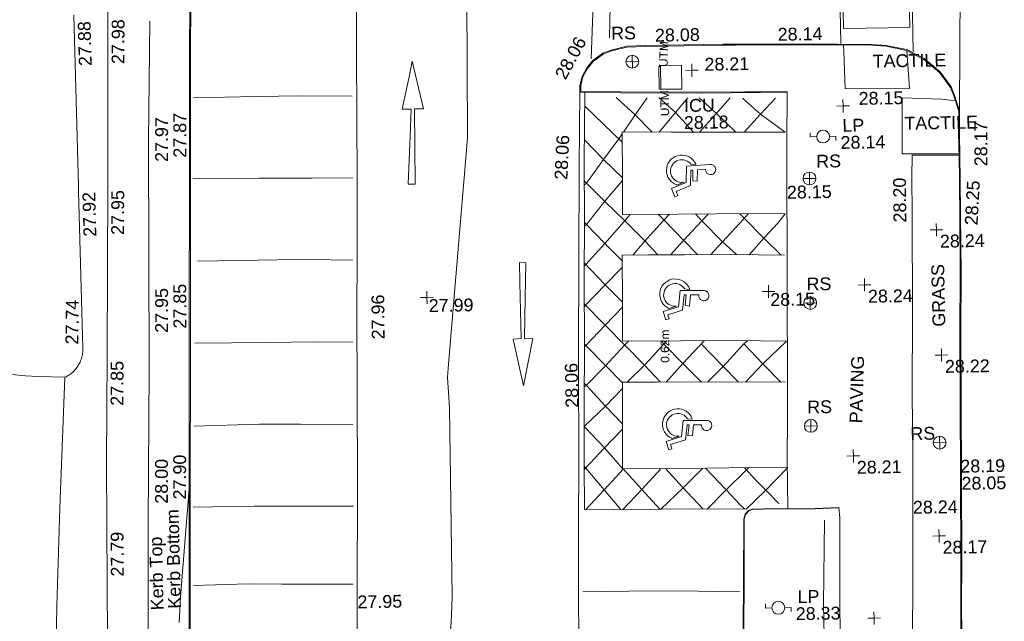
# Model space of a CAD drawing. Header units: millimetres. Extents: x -287732 to 520720, y -88450 to 287754.
# Tile 191 of 256: x -36052 to -7231, y 114701 to 132302. Entities that reach past the tile are written whole.
import ezdxf

# ---------------------------------------------------------------- set-up
doc = ezdxf.new("R2010")
doc.units = ezdxf.units.MM
doc.linetypes.add('IMPORT-UG_ELEC_QLB2 _2_', pattern=[2500, 1500, -300, 0, -50, 150, -300, 0, -200])
doc.linetypes.add('IMPORT-UG_ELEC_STREET LIGHTING_QLB2 _2_', pattern=[2700, 1500, -300, 0, -250, 150, -300, 0, -200])
for name, color, linetype, lineweight, true_color in [('00_TOPO_FENCE', 7, 'Continuous', 9, 0x3f7f4f), ('00_TOPO_FOOTPATH', 7, 'Continuous', 9, 0xa50000), ('00_TOPO_FURN_LAMP_POST', 7, 'Continuous', 9, 0x666666), ('00_TOPO_FURN_SIGN', 7, 'Continuous', 9, 0x666666), ('00_TOPO_KERB_BOTTOM', 1, 'Continuous', 9, 0xff0000), ('00_TOPO_KERB_TOP', 7, 'Continuous', 9, 0xa500a5), ('00_TOPO_LEVEL_SPOT', 7, 'Continuous', 9, 0x666666), ('00_TOPO_ROAD_MARKING_ARROWS', 7, 'Continuous', 9, 0x999999), ('00_TOPO_ROAD_MARKING_WHITE_CONTINUOUS', 7, 'Continuous', 9, 0x999999), ('00_TOPO_ROAD_MARKING_WHITE_DASH', 7, 'Continuous', 9, 0x999999), ('00_TOPO_SERV_IC', 5, 'Continuous', 9, 0x0000ff), ('00_UAV_FENCE', 7, 'Continuous', 9, 0x264c2f), ('00_UAV_FORM_LINES', 7, 'Continuous', 9, 0x666666), ('00_UAV_KERB_BOTTOM', 1, 'Continuous', 9, 0xff0000), ('00_UAV_KERB_TOP', 7, 'Continuous', 9, 0xa500a5), ('00_UAV_LEVEL_SPOT', 7, 'Continuous', 9, 0x666666), ('00_UAV_ROAD_MARKING_WHITE_CONTINUOUS', 7, 'Continuous', 9, 0x999999), ('01_DTM_CONTOUR_MNR', 7, 'Continuous', 9, 0xa5a552), ('12333-PUM-2D-U-0001-C01 - Rev2_REVIT IMPORT_dwg', 7, 'Continuous', 9, 0x767676), ('PUM-ELECTRIC-MH', 1, 'Continuous', 9, 0xff0000), ('PUM-ELECTRIC-QLB2', 1, 'IMPORT-UG_ELEC_QLB2 _2_', 9, 0xff0000)]:
    doc.layers.add(name, color=color, linetype=linetype, lineweight=lineweight, true_color=true_color)
for name, color, linetype, lineweight in [('00_TOPO_HANDICAP', 7, 'Continuous', 9), ('00_TOPO_PEDASTRIAN', 7, 'Continuous', 9), ('00_TOPO_ROAD_EDGE', 7, 'Continuous', 9), ('00_TOPO_SURFACE', 7, 'Continuous', 9), ('00_TOPO_SURVEY_TEXT', 7, 'Continuous', 9), ('00_UAV_SURFACE', 7, 'Continuous', 9)]:
    doc.layers.add(name, color=color, linetype=linetype, lineweight=lineweight)
doc.styles.add('Arial_1', font='arial.ttf', dxfattribs={"height": 250})
doc.styles.add('Swis721 Lt BT_2', font='swissl.ttf', dxfattribs={"height": 375})

# ---------------------------------------------------------------- blocks, each defined once
blk = doc.blocks.new('12333-PUM-2D-U-0001-C01 - Rev2_REVIT IMPORT_dwg_MSL_RoadSign_SYM-2077193-Site Location Plan Proposed')
at = {"layer": '00_TOPO_FURN_SIGN', "color": 254, "true_color": 0xcccccc}
for p, q in [((-500, 0), (500, 0)), ((0, -500), (0, 500))]:
    blk.add_line(p, q, dxfattribs=at)
blk.add_circle((0, 0), 500, dxfattribs=at)
blk = doc.blocks.new('12333-PUM-2D-U-0001-C01 - Rev2_REVIT IMPORT_dwg_MSL_Lamp_Post_SYM-2077199-Site Location Plan Proposed')
at = {"layer": '00_TOPO_FURN_LAMP_POST', "color": 254, "true_color": 0xcccccc, "flags": 128}
for points in [[(-500, 0), (-1000, 0), (-1000, 317)], [(500, 0), (1000, 0), (1000, -317)]]:
    blk.add_lwpolyline(points, dxfattribs=at)
at = {"layer": '00_TOPO_FURN_LAMP_POST', "color": 254, "true_color": 0xcccccc}
blk.add_circle((0, 0), 500, dxfattribs=at)
blk = doc.blocks.new('12333-PUM-2D-U-0001-C01 - Rev2_REVIT IMPORT_dwg_MM-2077200-Site Location Plan Proposed')
at = {"layer": '00_TOPO_LEVEL_SPOT', "color": 254, "true_color": 0xcccccc, "flags": 128}
for points in [[(0, -500), (0, 0), (-500, 0)], [(500, 0), (0, 0), (0, 500)]]:
    blk.add_lwpolyline(points, dxfattribs=at)
blk = doc.blocks.new('12333-PUM-2D-U-0001-C01 - Rev2_REVIT IMPORT_dwg_NN_DISABLED_1-2077210-Site Location Plan Proposed')
at = {"layer": '00_TOPO_HANDICAP', "color": 253, "true_color": 0xaaaaaa, "flags": 128}
blk.add_lwpolyline([(533887374, 725683160), (533887579, 725683238), (533887586, 725683241), (533887562, 725683236), (533887510, 725683234), (533887458, 725683241), (533887407, 725683255), (533887361, 725683277), (533887317, 725683306), (533887279, 725683341), (533887247, 725683382), (533887221, 725683428), (533887204, 725683477), (533887194, 725683528), (533887192, 725683580), (533887198, 725683632), (533887213, 725683682), (533887234, 725683729), (533887263, 725683772), (533887299, 725683811), (533887340, 725683843), (533887386, 725683868), (533887434, 725683886), (533887486, 725683896), (533887538, 725683898), (533887590, 725683891), (533887639, 725683877), (533887687, 725683855), (533887730, 725683826), (533887768, 725683791), (533887791, 725683761), (533887939, 725683755), (533887934, 725683771), (533887899, 725683833), (533887856, 725683889), (533887804, 725683936), (533887745, 725683976), (533887681, 725684006), (533887613, 725684025), (533887543, 725684034), (533887473, 725684031), (533887403, 725684018), (533887337, 725683994), (533887275, 725683959), (533887220, 725683916), (533887171, 725683864), (533887132, 725683805), (533887102, 725683741), (533887083, 725683673), (533887074, 725683603), (533887077, 725683533), (533887090, 725683463), (533887115, 725683397), (533887149, 725683335), (533887193, 725683280), (533887244, 725683232), (533887303, 725683192), (533887367, 725683162), (533887374, 725683161)], dxfattribs=at)
blk.add_lwpolyline([(533888344, 725683744), (533888350, 725683745), (533888373, 725683745), (533888397, 725683743), (533888419, 725683736), (533888440, 725683727), (533888460, 725683714), (533888477, 725683698), (533888491, 725683679), (533888502, 725683659), (533888511, 725683637), (533888515, 725683614), (533888516, 725683591), (533888513, 725683568), (533888507, 725683545), (533888497, 725683524), (533888483, 725683505), (533888468, 725683488), (533888450, 725683473), (533888429, 725683462), (533888407, 725683454), (533888384, 725683449), (533888361, 725683449), (533888338, 725683451), (533888316, 725683458), (533888294, 725683468), (533888275, 725683481), (533888258, 725683497), (533888244, 725683515), (533888232, 725683535), (533888224, 725683557), (533888220, 725683580), (533888219, 725683604), (533888219, 725683608), (533887981, 725683594), (533887967, 725683267), (533887837, 725683272), (533887851, 725683587), (533887792, 725683584), (533887773, 725683137), (533887347, 725682975), (533887392, 725682855), (533887303, 725682820), (533887211, 725683061), (533887648, 725683228), (533887668, 725683706), (533888345, 725683744)], close=True, dxfattribs=at)
blk = doc.blocks.new('12333-PUM-2D-U-0001-C01 - Rev2_REVIT IMPORT_dwg_NN_DISABLED_1-2077211-Site Location Plan Proposed')
at = {"layer": '00_TOPO_HANDICAP', "color": 253, "true_color": 0xaaaaaa, "flags": 128}
blk.add_lwpolyline([(533887080, 725679553), (533887291, 725679615), (533887298, 725679617), (533887273, 725679614), (533887221, 725679616), (533887170, 725679627), (533887121, 725679645), (533887076, 725679671), (533887035, 725679703), (533887000, 725679741), (533886971, 725679784), (533886949, 725679832), (533886935, 725679882), (533886929, 725679934), (533886931, 725679986), (533886942, 725680037), (533886960, 725680085), (533886985, 725680131), (533887018, 725680172), (533887056, 725680207), (533887100, 725680236), (533887147, 725680257), (533887197, 725680272), (533887249, 725680278), (533887301, 725680276), (533887352, 725680265), (533887401, 725680247), (533887446, 725680221), (533887488, 725680189), (533887522, 725680151), (533887543, 725680119), (533887690, 725680101), (533887686, 725680119), (533887657, 725680182), (533887617, 725680242), (533887569, 725680293), (533887514, 725680338), (533887452, 725680372), (533887386, 725680397), (533887317, 725680411), (533887247, 725680414), (533887176, 725680405), (533887109, 725680387), (533887044, 725680357), (533886986, 725680318), (533886933, 725680270), (533886890, 725680215), (533886854, 725680153), (533886830, 725680087), (533886816, 725680018), (533886813, 725679948), (533886821, 725679877), (533886840, 725679810), (533886869, 725679745), (533886909, 725679687), (533886956, 725679634), (533887012, 725679591), (533887073, 725679556), (533887081, 725679553)], dxfattribs=at)
blk.add_lwpolyline([(533888092, 725680059), (533888099, 725680060), (533888122, 725680058), (533888146, 725680054), (533888167, 725680046), (533888188, 725680034), (533888206, 725680020), (533888221, 725680003), (533888234, 725679983), (533888244, 725679962), (533888251, 725679940), (533888253, 725679916), (533888252, 725679893), (533888247, 725679870), (533888240, 725679848), (533888228, 725679828), (533888213, 725679810), (533888196, 725679794), (533888177, 725679781), (533888156, 725679771), (533888133, 725679765), (533888110, 725679762), (533888086, 725679764), (533888064, 725679768), (533888042, 725679776), (533888022, 725679787), (533888003, 725679802), (533887988, 725679819), (533887975, 725679839), (533887965, 725679860), (533887958, 725679882), (533887956, 725679906), (533887957, 725679929), (533887957, 725679933), (533887719, 725679938), (533887680, 725679613), (533887551, 725679628), (533887589, 725679942), (533887530, 725679943), (533887476, 725679499), (533887039, 725679370), (533887075, 725679248), (533886983, 725679219), (533886910, 725679467), (533887358, 725679599), (533887416, 725680074), (533888094, 725680059)], close=True, dxfattribs=at)
blk = doc.blocks.new('12333-PUM-2D-U-0001-C01 - Rev2_REVIT IMPORT_dwg_NN_DISABLED_1-2077212-Site Location Plan Proposed')
at = {"layer": '00_TOPO_HANDICAP', "color": 253, "true_color": 0xaaaaaa, "flags": 128}
blk.add_lwpolyline([(533887097, 725675752), (533887308, 725675815), (533887315, 725675817), (533887291, 725675814), (533887239, 725675816), (533887188, 725675826), (533887138, 725675845), (533887094, 725675870), (533887052, 725675902), (533887017, 725675941), (533886988, 725675984), (533886966, 725676032), (533886953, 725676082), (533886947, 725676134), (533886949, 725676186), (533886959, 725676237), (533886977, 725676285), (533887003, 725676331), (533887035, 725676372), (533887074, 725676407), (533887117, 725676436), (533887165, 725676457), (533887214, 725676471), (533887266, 725676477), (533887318, 725676476), (533887369, 725676465), (533887418, 725676447), (533887464, 725676421), (533887505, 725676389), (533887539, 725676351), (533887560, 725676319), (533887708, 725676301), (533887703, 725676319), (533887674, 725676382), (533887635, 725676442), (533887586, 725676493), (533887531, 725676538), (533887470, 725676572), (533887404, 725676597), (533887334, 725676611), (533887264, 725676614), (533887193, 725676605), (533887126, 725676587), (533887061, 725676557), (533887003, 725676518), (533886950, 725676470), (533886907, 725676415), (533886872, 725676353), (533886848, 725676287), (533886834, 725676218), (533886831, 725676148), (533886838, 725676077), (533886858, 725676009), (533886887, 725675945), (533886926, 725675886), (533886974, 725675834), (533887029, 725675790), (533887091, 725675755), (533887098, 725675753)], dxfattribs=at)
blk.add_lwpolyline([(533888110, 725676259), (533888116, 725676260), (533888139, 725676259), (533888163, 725676254), (533888184, 725676246), (533888205, 725676235), (533888223, 725676220), (533888239, 725676203), (533888252, 725676183), (533888261, 725676163), (533888268, 725676140), (533888270, 725676116), (533888270, 725676093), (533888265, 725676071), (533888257, 725676048), (533888245, 725676028), (533888231, 725676010), (533888213, 725675994), (533888194, 725675981), (533888173, 725675971), (533888150, 725675965), (533888128, 725675962), (533888104, 725675964), (533888081, 725675968), (533888060, 725675976), (533888039, 725675988), (533888021, 725676002), (533888005, 725676019), (533887992, 725676039), (533887983, 725676060), (533887976, 725676082), (533887974, 725676106), (533887974, 725676129), (533887975, 725676133), (533887737, 725676138), (533887697, 725675813), (533887568, 725675828), (533887606, 725676142), (533887548, 725676143), (533887494, 725675699), (533887057, 725675570), (533887093, 725675447), (533887000, 725675418), (533886927, 725675666), (533887376, 725675798), (533887434, 725676274), (533888111, 725676259)], close=True, dxfattribs=at)
blk = doc.blocks.new('12333-PUM-2D-U-0001-C01 - Rev2_REVIT IMPORT_dwg_UAV-2077255-Site Location Plan Proposed')
at = {"layer": '00_UAV_LEVEL_SPOT', "color": 254, "true_color": 0xcccccc, "flags": 128}
for points in [[(0, -500), (0, 0), (-500, 0)], [(500, 0), (0, 0), (0, 500)]]:
    blk.add_lwpolyline(points, dxfattribs=at)
blk = doc.blocks.new('12333-PUM-2D-U-0001-C01 - Rev2_REVIT IMPORT_dwg_MGS62954_T2_Galway_ITM_3d_Rev1-2077680-Site Location Plan Proposed')
at = {"layer": '00_TOPO_FENCE', "color": 254, "true_color": 0xcccccc, "flags": 128}
blk.add_lwpolyline([(533891519, 725673277), (533891446, 725670829), (533891460, 725667548), (533891439, 725665129), (533891360, 725663363), (533891303, 725662093)], dxfattribs=at)
at = {"layer": '00_TOPO_FOOTPATH', "color": 254, "true_color": 0xcccccc, "flags": 128}
for points in [[(533895645, 725683890), (533894270, 725683915), (533894254, 725683278), (533894242, 725682187), (533894205, 725679310), (533894149, 725676907), (533894137, 725675231), (533894115, 725673802), (533894089, 725672411), (533894069, 725671114), (533894042, 725670102), (533894033, 725668496), (533893993, 725667280), (533893945, 725664481), (533893918, 725662731), (533893890, 725661340)], [(533893890, 725661340), (533891796, 725661390), (533891783, 725663030), (533891838, 725665615), (533891857, 725667649), (533891913, 725669116), (533891931, 725670837), (533891969, 725673333), (533891949, 725673643)]]:
    blk.add_lwpolyline(points, dxfattribs=at)
at = {"layer": '00_TOPO_KERB_BOTTOM', "color": 254, "true_color": 0xcccccc, "flags": 128}
for points in [[(533886519, 725687256), (533885981, 725687247), (533885515, 725687144), (533885272, 725687054), (533884968, 725686833), (533884797, 725686631), (533884651, 725686379), (533884584, 725686121), (533884584, 725685924), (533885781, 725685889), (533888143, 725685836), (533889867, 725685820), (533890644, 725685825)], [(533886519, 725687256), (533888790, 725687257), (533890093, 725687237), (533892158, 725687200), (533893149, 725687174), (533893570, 725687140), (533894167, 725687005), (533894677, 725686732), (533895137, 725686338), (533895450, 725685890), (533895547, 725685642), (533895685, 725685185), (533895672, 725684557), (533895670, 725683807), (533895670, 725683218), (533895662, 725682141), (533895643, 725680447), (533895608, 725678696), (533895583, 725676652), (533895549, 725674478), (533895515, 725671980), (533895492, 725670742), (533895478, 725668969)], [(533891949, 725673643), (533891244, 725673628), (533889729, 725673646), (533889415, 725673643), (533889304, 725673603), (533889202, 725673499), (533889157, 725673350), (533889155, 725673243)]]:
    blk.add_lwpolyline(points, dxfattribs=at)
at = {"layer": '00_TOPO_KERB_TOP', "color": 254, "true_color": 0xcccccc, "flags": 128}
for points in [[(533886519, 725687230), (533885984, 725687220), (533885523, 725687119), (533885285, 725687031), (533884986, 725686813), (533884818, 725686616), (533884676, 725686369), (533884611, 725686117), (533884611, 725685950), (533885781, 725685915), (533888143, 725685863), (533889404, 725685850), (533889867, 725685846), (533890644, 725685852)], [(533886519, 725687230), (533887071, 725687231), (533888789, 725687231), (533889159, 725687225), (533890093, 725687212), (533890400, 725687206), (533892158, 725687175), (533893147, 725687148), (533893566, 725687114), (533894158, 725686981), (533894662, 725686711), (533895118, 725686321), (533895428, 725685878), (533895523, 725685633), (533895659, 725685181), (533895646, 725684557), (533895644, 725683807), (533895645, 725683218), (533895643, 725683003), (533895637, 725682141), (533895617, 725680448), (533895582, 725678696), (533895557, 725676653), (533895524, 725674479), (533895490, 725671981), (533895466, 725670742), (533895452, 725668969)], [(533891949, 725673632), (533891244, 725673617), (533889729, 725673635), (533889418, 725673632), (533889313, 725673595), (533889214, 725673492), (533889173, 725673353), (533889171, 725673248)]]:
    blk.add_lwpolyline(points, dxfattribs=at)
at = {"layer": '00_TOPO_PEDASTRIAN', "color": 254, "true_color": 0xcccccc}
for p, q in [((533892328, 725688185), (533892328, 725687652)), ((533894271, 725688109), (533894271, 725687652)), ((533892328, 725687652), (533894271, 725687652))]:
    blk.add_line(p, q, dxfattribs=at)
at = {"layer": '00_TOPO_ROAD_EDGE', "color": 254, "true_color": 0xcccccc, "flags": 128}
for points in [[(533877740, 725667260), (533877810, 725671320), (533877870, 725674550), (533877910, 725677270), (533877940, 725679620), (533877980, 725681230), (533878010, 725683300), (533878040, 725685470), (533878060, 725687080), (533878090, 725688640), (533878100, 725690090), (533878160, 725692660), (533878200, 725695180), (533878240, 725697660), (533878290, 725700020), (533878330, 725702510), (533878390, 725705230), (533878410, 725707470), (533878420, 725708550)], [(533884584, 725685924), (533884520, 725683760), (533884410, 725678270), (533884360, 725674900), (533884320, 725673410), (533884290, 725671610), (533884260, 725669530), (533884220, 725667400)]]:
    blk.add_lwpolyline(points, dxfattribs=at)
at = {"layer": '00_TOPO_ROAD_MARKING_ARROWS', "color": 254, "true_color": 0xcccccc, "flags": 128}
for points in [[(533879690, 725686920), (533880000, 725685520), (533879730, 725685520), (533879710, 725683320), (533879510, 725683320), (533879590, 725684730), (533879630, 725685520), (533879370, 725685520), (533879590, 725686460)], [(533883080, 725678740), (533882780, 725677360), (533882500, 725678740), (533882740, 725678750), (533882730, 725680390), (533882730, 725680970), (533882910, 725680960), (533882870, 725679930), (533882830, 725678740)]]:
    blk.add_lwpolyline(points, close=True, dxfattribs=at)
at = {"layer": '00_TOPO_ROAD_MARKING_WHITE_CONTINUOUS', "color": 254, "true_color": 0xcccccc}
blk.add_line((533885796, 725684440), (533884718, 725685510), dxfattribs=at)
at = {"layer": '00_TOPO_ROAD_MARKING_WHITE_CONTINUOUS', "color": 254, "true_color": 0xcccccc, "flags": 128}
for points in [[(533885160, 725691230), (533885060, 725689310), (533884930, 725686900)], [(533892250, 725690690), (533892240, 725689550), (533892240, 725688200), (533892240, 725687220)], [(533894360, 725686940), (533894360, 725688050), (533894340, 725690090), (533894330, 725690850)], [(533877910, 725685930), (533876410, 725685960), (533875100, 725685970)], [(533890450, 725674840), (533890480, 725674840), (533889800, 725674170), (533889230, 725673640), (533887610, 725673680), (533885090, 725673700), (533884500, 725673720), (533884520, 725675060), (533884550, 725676770), (533884590, 725678500), (533884610, 725680460), (533884650, 725682190), (533884670, 725683920), (533884730, 725685910)], [(533885640, 725685750), (533886190, 725685240), (533886680, 725684722)], [(533885840, 725684739), (533886190, 725685240), (533886550, 725685730)], [(533886880, 725684717), (533887370, 725685280), (533887740, 725685710)], [(533886890, 725685730), (533887370, 725685280), (533887890, 725684698)], [(533888060, 725684695), (533888620, 725685290), (533888980, 725685680)], [(533888070, 725685700), (533888567, 725685233), (533889120, 725684675)], [(533889340, 725685670), (533889860, 725685190), (533890570, 725684650)], [(533890300, 725685650), (533889860, 725685190), (533889370, 725684671)], [(533884662, 725683200), (533884731, 725683261), (533885240, 725683940), (533885697, 725684537), (533885799, 725684690)], [(533890570, 725684650), (533888840, 725684680), (533887230, 725684710), (533885800, 725684740), (533885780, 725683370), (533885770, 725682320), (533887400, 725682310), (533888520, 725682300), (533889820, 725682280), (533890530, 725682260)], [(533885780, 725683400), (533885240, 725683940), (533884688, 725684530)], [(533877890, 725683540), (533876700, 725683550), (533875140, 725683570)], [(533884646, 725682000), (533884710, 725682050), (533885255, 725682725), (533885780, 725683320)], [(533886780, 725681125), (533886409, 725681541), (533885829, 725682141), (533885260, 725682720), (533884663, 725683330)], [(533884619, 725680830), (533884668, 725680879), (533885235, 725681485), (533885810, 725682120), (533885990, 725682319)], [(533887140, 725682312), (533886960, 725682130), (533886390, 725681520), (533886050, 725681136)], [(533886810, 725682314), (533886975, 725682145), (533887545, 725681535), (533887950, 725681107)], [(533888280, 725682302), (533888080, 725682100), (533887540, 725681530), (533887150, 725681118)], [(533887900, 725682306), (533888080, 725682100), (533888680, 725681480), (533889080, 725681096)], [(533889440, 725682286), (533889300, 725682130), (533888680, 725681480), (533888320, 725681105)], [(533890391, 725681053), (533889890, 725681560), (533889323, 725682156), (533889200, 725682290)], [(533885737, 725680960), (533885230, 725681490), (533884700, 725682060), (533884648, 725682110)], [(533890530, 725682260), (533890310, 725681990), (533889890, 725681560), (533889450, 725681084)], [(533877850, 725681130), (533876540, 725681170), (533875650, 725681180)], [(533890490, 725681050), (533888950, 725681100), (533887560, 725681110), (533886500, 725681130), (533885740, 725681140), (533885720, 725679720), (533885700, 725678620), (533887410, 725678600), (533888990, 725678580), (533890500, 725678540)], [(533885721, 725679760), (533885220, 725680280), (533884621, 725680930)], [(533884602, 725679640), (533884641, 725679690), (533885225, 725680275), (533885735, 725680790)], [(533886790, 725677399), (533886330, 725677910), (533885765, 725678505), (533885200, 725679100), (533884603, 725679730)], [(533884589, 725678460), (533884630, 725678510), (533885200, 725679100), (533885718, 725679620)], [(533877810, 725678730), (533876690, 725678760), (533875330, 725678760)], [(533884562, 725677310), (533884615, 725677346), (533885180, 725677900), (533885770, 725678510), (533885880, 725678618)], [(533885680, 725677400), (533885195, 725677915), (533884640, 725678500), (533884591, 725678550)], [(533885820, 725677417), (533886330, 725677910), (533887000, 725678605)], [(533886840, 725678607), (533886909, 725678511), (533887456, 725677935), (533887980, 725677387)], [(533886960, 725677397), (533887470, 725677950), (533888090, 725678591)], [(533889360, 725678570), (533889261, 725678491), (533888630, 725677830), (533888180, 725677385)], [(533890500, 725678540), (533889800, 725677890), (533889290, 725677366)], [(533888006, 725678504), (533888630, 725677830), (533889070, 725677371)], [(533890310, 725677343), (533889800, 725677890), (533889255, 725678485)], [(533885662, 725676200), (533885170, 725676730), (533884630, 725677330), (533884565, 725677400)], [(533890450, 725677340), (533888690, 725677380), (533886690, 725677400), (533885680, 725677420), (533885660, 725676050), (533885640, 725674890), (533887440, 725674860), (533888760, 725674860), (533890450, 725674840)], [(533885677, 725677240), (533885170, 725676730), (533884539, 725676140), (533885120, 725675510), (533885640, 725674900)], [(533877770, 725676320), (533876230, 725676360), (533875030, 725676380)], [(533885660, 725676050), (533885100, 725675490), (533884560, 725674930), (533884517, 725674880)], [(533884519, 725674980), (533885090, 725674280), (533885570, 725673696)], [(533885670, 725674889), (533885090, 725674280), (533884540, 725673719)], [(533886760, 725674871), (533886190, 725674270), (533885620, 725673696)], [(533886710, 725673687), (533886190, 725674270), (533885660, 725674890)], [(533886740, 725673687), (533887399, 725674299), (533887990, 725674860)], [(533887970, 725673671), (533887380, 725674320), (533886900, 725674869)], [(533888070, 725674860), (533888661, 725674219), (533889050, 725673780), (533889200, 725673641)], [(533889330, 725674853), (533889268, 725674789), (533888640, 725674200), (533888090, 725673668)], [(533889210, 725674855), (533889540, 725674480), (533889820, 725674190), (533890190, 725673790)], [(533877740, 725673930), (533876360, 725673960), (533874840, 725673980)], [(533877690, 725671650), (533875610, 725671690), (533874620, 725671710)], [(533884410, 725671310), (533885760, 725671300), (533887180, 725671290)]]:
    blk.add_lwpolyline(points, dxfattribs=at)
at = {"layer": '00_TOPO_ROAD_MARKING_WHITE_DASH', "color": 254, "true_color": 0xcccccc, "flags": 128}
blk.add_lwpolyline([(533885630, 725690570), (533885580, 725689510), (533885510, 725688440), (533885480, 725687500)], dxfattribs=at)
at = {"layer": '00_TOPO_SERV_IC', "color": 254, "true_color": 0xcccccc}
for p, q in [((533886956, 725685976), (533886956, 725686661)), ((533886956, 725686661), (533887566, 725686661)), ((533887566, 725686661), (533887566, 725685976)), ((533886956, 725685976), (533887566, 725685976))]:
    blk.add_line(p, q, dxfattribs=at)
at = {"layer": '00_TOPO_SURFACE', "color": 254, "true_color": 0xcccccc, "flags": 128}
for points in [[(533895685, 725685185), (533895760, 725688792), (533895792, 725692397)], [(533892320, 725687170), (533892325, 725686970), (533892350, 725685890), (533894230, 725685870), (533894172, 725686973)], [(533890644, 725685825), (533890613, 725684347), (533890589, 725683084), (533890564, 725681214), (533890536, 725679615), (533890520, 725677687), (533890490, 725676320), (533890465, 725675089), (533890450, 725673638)], [(533895645, 725683930), (533894660, 725683950), (533893980, 725683960), (533894010, 725685600), (533895170, 725685540), (533895569, 725685480)]]:
    blk.add_lwpolyline(points, dxfattribs=at)
at = {"layer": '00_UAV_FENCE', "color": 254, "true_color": 0xcccccc, "flags": 128}
blk.add_lwpolyline([(533871180, 725708480), (533871084, 725703482), (533871032, 725700791), (533870991, 725698483), (533870902, 725693484), (533870875, 725691996), (533870810, 725688485), (533870731, 725684282), (533870714, 725683486), (533870608, 725678488), (533870540, 725675317), (533870518, 725673490), (533870457, 725668490), (533870437, 725666875), (533870451, 725663492), (533870456, 725662277), (533870393, 725659745)], dxfattribs=at)
at = {"layer": '00_UAV_FORM_LINES', "color": 254, "true_color": 0xcccccc, "flags": 128}
for points in [[(533871586, 725662360), (533871650, 725665710), (533871668, 725669999), (533871723, 725673539), (533871833, 725678033), (533871930, 725684728), (533872027, 725688226)], [(533868929, 725668968), (533869009, 725671156), (533869147, 725674024), (533869366, 725677848)]]:
    blk.add_lwpolyline(points, dxfattribs=at)
at = {"layer": '00_UAV_KERB_BOTTOM', "color": 254, "true_color": 0xcccccc, "flags": 128}
blk.add_lwpolyline([(533889155, 725673243), (533889044, 725668472), (533889040, 725668245), (533888964, 725663246), (533888938, 725661531), (533885654, 725661599), (533881542, 725661685), (533880655, 725661697), (533876514, 725661751), (533875656, 725661767), (533872800, 725661819), (533872825, 725663962), (533872883, 725668962), (533872905, 725670811), (533872963, 725673961), (533873055, 725678960), (533873059, 725679161), (533873143, 725683959), (533873198, 725687109), (533873240, 725688958), (533873283, 725690870)], dxfattribs=at)
at = {"layer": '00_UAV_KERB_TOP', "color": 254, "true_color": 0xcccccc, "flags": 128}
blk.add_lwpolyline([(533889171, 725673248), (533889074, 725668471), (533889071, 725668249), (533888994, 725663250), (533888967, 725661500), (533885718, 725661568), (533881541, 725661655), (533880719, 725661666), (533876513, 725661721), (533875720, 725661735), (533872770, 725661790), (533872793, 725663838), (533872852, 725668838), (533872875, 725670811), (533872931, 725673837), (533873023, 725678836), (533873029, 725679161), (533873111, 725683835), (533873168, 725687110), (533873209, 725688834), (533873257, 725690870)], dxfattribs=at)
at = {"layer": '00_UAV_ROAD_MARKING_WHITE_CONTINUOUS', "color": 254, "true_color": 0xcccccc}
for p, q in [((533875100, 725685970), (533873273, 725685962)), ((533875140, 725683570), (533873210, 725683598)), ((533875650, 725681180), (533873302, 725681183)), ((533875330, 725678760), (533873184, 725678779)), ((533875030, 725676380), (533873107, 725676358)), ((533874840, 725673980), (533873048, 725673986)), ((533874620, 725671710), (533873019, 725671697)), ((533887180, 725671290), (533889008, 725671227))]:
    blk.add_line(p, q, dxfattribs=at)
at = {"layer": '00_UAV_SURFACE', "color": 254, "true_color": 0xcccccc, "flags": 128}
blk.add_lwpolyline([(533869808, 725688437), (533869859, 725683438), (533869860, 725683287), (533869902, 725678690), (533869902, 725678652), (533869900, 725678615), (533869897, 725678577), (533869893, 725678540), (533869886, 725678503), (533869878, 725678466), (533869873, 725678444), (533869869, 725678429), (533869858, 725678393), (533869846, 725678358), (533869832, 725678323), (533869817, 725678288), (533869800, 725678254), (533869782, 725678221), (533869762, 725678189), (533869741, 725678158), (533869719, 725678127), (533869696, 725678098), (533869671, 725678069), (533869646, 725678042), (533869619, 725678015), (533869614, 725678011), (533869586, 725677986), (533869557, 725677962), (533869526, 725677940), (533869495, 725677918), (533869463, 725677898), (533869431, 725677880), (533869397, 725677862), (533869366, 725677848), (533868567, 725677886), (533868211, 725677914), (533867416, 725678000)], dxfattribs=at)
at = {"layer": '01_DTM_CONTOUR_MNR', "color": 254, "true_color": 0xcccccc, "flags": 128}
for points in [[(533872582, 725670616), (533872634, 725671370), (533872940, 725674520), (533872891, 725670810), (533872846, 725666390)], [(533880504, 725669959), (533880555, 725670700), (533880584, 725671236), (533880606, 725676760), (533880583, 725677212), (533880562, 725677643), (533880582, 725677922), (533881270, 725684650), (533881350, 725690890)]]:
    blk.add_lwpolyline(points, dxfattribs=at)
at = {"xscale": 0.375, "yscale": 0.375, "zscale": 0.375}
for name, p in [('12333-PUM-2D-U-0001-C01 - Rev2_REVIT IMPORT_dwg_MSL_RoadSign_SYM-2077193-Site Location Plan Proposed', (533886130, 725686793)), ('12333-PUM-2D-U-0001-C01 - Rev2_REVIT IMPORT_dwg_MM-2077200-Site Location Plan Proposed', (533887870, 725686510)), ('12333-PUM-2D-U-0001-C01 - Rev2_REVIT IMPORT_dwg_MM-2077200-Site Location Plan Proposed', (533892277, 725685389)), ('12333-PUM-2D-U-0001-C01 - Rev2_REVIT IMPORT_dwg_MSL_Lamp_Post_SYM-2077199-Site Location Plan Proposed', (533891677, 725684504)), ('12333-PUM-2D-U-0001-C01 - Rev2_REVIT IMPORT_dwg_MSL_RoadSign_SYM-2077193-Site Location Plan Proposed', (533891257, 725683284)), ('12333-PUM-2D-U-0001-C01 - Rev2_REVIT IMPORT_dwg_MM-2077200-Site Location Plan Proposed', (533894946, 725681717)), ('12333-PUM-2D-U-0001-C01 - Rev2_REVIT IMPORT_dwg_MM-2077200-Site Location Plan Proposed', (533892813, 725680143)), ('12333-PUM-2D-U-0001-C01 - Rev2_REVIT IMPORT_dwg_UAV-2077255-Site Location Plan Proposed', (533880000, 725680000)), ('12333-PUM-2D-U-0001-C01 - Rev2_REVIT IMPORT_dwg_UAV-2077255-Site Location Plan Proposed', (533890000, 725680000)), ('12333-PUM-2D-U-0001-C01 - Rev2_REVIT IMPORT_dwg_MSL_RoadSign_SYM-2077193-Site Location Plan Proposed', (533891213, 725679643)), ('12333-PUM-2D-U-0001-C01 - Rev2_REVIT IMPORT_dwg_MM-2077200-Site Location Plan Proposed', (533895030, 725678051)), ('12333-PUM-2D-U-0001-C01 - Rev2_REVIT IMPORT_dwg_MSL_RoadSign_SYM-2077193-Site Location Plan Proposed', (533891170, 725676046)), ('12333-PUM-2D-U-0001-C01 - Rev2_REVIT IMPORT_dwg_MSL_RoadSign_SYM-2077193-Site Location Plan Proposed', (533894931, 725675489)), ('12333-PUM-2D-U-0001-C01 - Rev2_REVIT IMPORT_dwg_MM-2077200-Site Location Plan Proposed', (533892399, 725675145)), ('12333-PUM-2D-U-0001-C01 - Rev2_REVIT IMPORT_dwg_MM-2077200-Site Location Plan Proposed', (533894867, 725672760)), ('12333-PUM-2D-U-0001-C01 - Rev2_REVIT IMPORT_dwg_MSL_Lamp_Post_SYM-2077199-Site Location Plan Proposed', (533890125, 725670741)), ('12333-PUM-2D-U-0001-C01 - Rev2_REVIT IMPORT_dwg_MM-2077200-Site Location Plan Proposed', (533892923, 725670391))]:
    blk.add_blockref(name, p, dxfattribs=at)
for name in ['12333-PUM-2D-U-0001-C01 - Rev2_REVIT IMPORT_dwg_NN_DISABLED_1-2077210-Site Location Plan Proposed', '12333-PUM-2D-U-0001-C01 - Rev2_REVIT IMPORT_dwg_NN_DISABLED_1-2077211-Site Location Plan Proposed', '12333-PUM-2D-U-0001-C01 - Rev2_REVIT IMPORT_dwg_NN_DISABLED_1-2077212-Site Location Plan Proposed']:
    blk.add_blockref(name, (0, 0))
at = {"layer": '00_TOPO_FOOTPATH', "color": 251, "true_color": 0x666666, "insert": (533893692, 725681953), "char_height": 375, "width": 1495.9, "attachment_point": 1, "rotation": 89.4488, "line_spacing_factor": 1.005062, "style": 'Swis721 Lt BT_2'}
blk.add_mtext('28.20', dxfattribs=at)
at = {"layer": '00_TOPO_FOOTPATH', "color": 251, "true_color": 0x666666, "insert": (533894116, 725673797), "char_height": 375, "width": 1495.9, "attachment_point": 1, "line_spacing_factor": 1.005062, "style": 'Swis721 Lt BT_2'}
blk.add_mtext('28.24', dxfattribs=at)
at = {"layer": '00_TOPO_FURN_LAMP_POST', "char_height": 375, "attachment_point": 1, "line_spacing_factor": 1.005062, "style": 'Swis721 Lt BT_2'}
for s, insert, width in [('LP', (533892246, 725685006), 707.59), ('28.14', (533892184, 725684508), 1495.9), ('LP', (533890694, 725671243), 707.59), ('28.33', (533890632, 725670745), 1495.9)]:
    blk.add_mtext(s, dxfattribs=dict(at, insert=insert, width=width))
at = {"layer": '00_TOPO_FURN_SIGN', "char_height": 375, "width": 783.57, "attachment_point": 1, "line_spacing_factor": 1.005062, "style": 'Swis721 Lt BT_2'}
for insert in [(533885525, 725687821), (533891461, 725683971), (533891116, 725680384), (533891073, 725676787), (533894078, 725675956)]:
    blk.add_mtext('RS', dxfattribs=dict(at, insert=insert))
at = {"layer": '00_TOPO_KERB_BOTTOM', "color": 251, "true_color": 0x666666, "char_height": 375, "width": 1495.9, "attachment_point": 1, "line_spacing_factor": 1.005062, "style": 'Swis721 Lt BT_2'}
for s, insert in [('28.08', (533886808, 725687740)), ('28.05', (533895550, 725674474))]:
    blk.add_mtext(s, dxfattribs=dict(at, insert=insert))
at = {"layer": '00_TOPO_KERB_BOTTOM', "color": 251, "true_color": 0x666666, "insert": (533896092, 725683557), "char_height": 375, "width": 1495.9, "attachment_point": 1, "rotation": 89.1043, "line_spacing_factor": 1.005062, "style": 'Swis721 Lt BT_2'}
blk.add_mtext('28.17', dxfattribs=at)
at = {"layer": '00_TOPO_KERB_TOP', "color": 251, "true_color": 0x666666, "char_height": 375, "width": 1495.9, "attachment_point": 1, "line_spacing_factor": 1.005062, "style": 'Swis721 Lt BT_2'}
for s, insert, rotation in [('28.06', (533883838, 725686457), 60.3258), ('28.25', (533895777, 725681848), 85.9693)]:
    blk.add_mtext(s, dxfattribs=dict(at, insert=insert, rotation=rotation))
for s, insert in [('28.14', (533890400, 725687704)), ('28.19', (533895524, 725674977))]:
    blk.add_mtext(s, dxfattribs=dict(at, insert=insert))
at = {"layer": '00_TOPO_LEVEL_SPOT', "char_height": 375, "width": 1495.9, "attachment_point": 1, "line_spacing_factor": 1.005062, "style": 'Swis721 Lt BT_2'}
for s, insert in [('28.21', (533888241, 725686864)), ('28.15', (533892736, 725685787)), ('28.24', (533895041, 725681569)), ('28.24', (533892909, 725679995)), ('28.22', (533895125, 725677903)), ('28.21', (533892494, 725674997)), ('28.17', (533894962, 725672612))]:
    blk.add_mtext(s, dxfattribs=dict(at, insert=insert))
at = {"layer": '00_TOPO_ROAD_EDGE', "color": 251, "true_color": 0x666666, "char_height": 375, "width": 1495.9, "attachment_point": 1, "line_spacing_factor": 1.005062, "style": 'Swis721 Lt BT_2'}
for s, insert, rotation in [('28.06', (533883793, 725683387), 86.3212), ('27.96', (533878364, 725678801), 89.4296), ('28.06', (533884004, 725676698), 90.1924)]:
    blk.add_mtext(s, dxfattribs=dict(at, insert=insert, rotation=rotation))
at = {"layer": '00_TOPO_ROAD_EDGE', "color": 251, "true_color": 0x666666, "insert": (533877810, 725671315), "char_height": 375, "width": 1495.9, "attachment_point": 1, "line_spacing_factor": 1.005062, "style": 'Swis721 Lt BT_2'}
blk.add_mtext('27.95', dxfattribs=at)
at = {"layer": '00_TOPO_SERV_IC', "color": 251, "true_color": 0x666666, "char_height": 375, "attachment_point": 1, "line_spacing_factor": 1.005062, "style": 'Swis721 Lt BT_2'}
for s, insert, width in [('ICU', (533887622, 725685669), 1021.01), ('28.18', (533887608, 725685169), 1495.9)]:
    blk.add_mtext(s, dxfattribs=dict(at, insert=insert, width=width))
at = {"layer": '00_TOPO_SURFACE', "color": 251, "true_color": 0x666666, "insert": (533890589, 725683079), "char_height": 375, "width": 1495.9, "attachment_point": 1, "line_spacing_factor": 1.005062, "style": 'Swis721 Lt BT_2'}
blk.add_mtext('28.15', dxfattribs=at)
at = {"layer": '00_TOPO_SURVEY_TEXT', "color": 251, "true_color": 0x666666, "char_height": 375, "width": 2341.21, "attachment_point": 1, "line_spacing_factor": 1.005062, "style": 'Swis721 Lt BT_2'}
for insert in [(533893166, 725686870), (533894062, 725685037)]:
    blk.add_mtext('TACTILE', dxfattribs=dict(at, insert=insert))
at = {"layer": '00_TOPO_SURVEY_TEXT', "color": 251, "true_color": 0x666666, "char_height": 375, "attachment_point": 1, "line_spacing_factor": 1.005062, "style": 'Swis721 Lt BT_2'}
for s, insert, width, rotation in [('GRASS', (533894783, 725678881), 2018.28, 90.2055), ('PAVING', (533892301, 725676108), 2179.74, 87.3626)]:
    blk.add_mtext(s, dxfattribs=dict(at, insert=insert, width=width, rotation=rotation))
at = {"layer": '00_UAV_FENCE', "color": 251, "true_color": 0x666666, "char_height": 375, "width": 1495.9, "attachment_point": 1, "line_spacing_factor": 1.005062, "style": 'Swis721 Lt BT_2'}
for s, insert, rotation in [('27.98', (533870891, 725686988), 88.9306), ('27.95', (533870791, 725681992), 88.7779), ('27.85', (533870685, 725676994), 88.7779), ('27.79', (533870608, 725671994), 89.301)]:
    blk.add_mtext(s, dxfattribs=dict(at, insert=insert, rotation=rotation))
at = {"layer": '00_UAV_KERB_BOTTOM', "color": 251, "true_color": 0x666666, "char_height": 375, "attachment_point": 1, "line_spacing_factor": 1.005062, "style": 'Swis721 Lt BT_2'}
for s, insert, width, rotation in [('27.87', (533872652, 725684218), 1495.9, 88.9981), ('27.85', (533872564, 725679219), 1495.9, 88.9871), ('27.90', (533872472, 725674220), 1495.9, 88.9434), ('Kerb Bottom', (533872268, 725671022), 3414.46, 90.3739)]:
    blk.add_mtext(s, dxfattribs=dict(at, insert=insert, width=width, rotation=rotation))
at = {"layer": '00_UAV_KERB_TOP', "color": 251, "true_color": 0x666666, "char_height": 375, "attachment_point": 1, "line_spacing_factor": 1.005062, "style": 'Swis721 Lt BT_2'}
for s, insert, width, rotation in [('27.97', (533872117, 725684102), 1495.9, 88.9981), ('27.95', (533872029, 725679103), 1495.9, 88.9803), ('28.00', (533871937, 725674105), 1495.9, 88.9434), ('Kerb Top', (533871762, 725670985), 2493.17, 90.3739)]:
    blk.add_mtext(s, dxfattribs=dict(at, insert=insert, width=width, rotation=rotation))
at = {"layer": '00_UAV_LEVEL_SPOT', "char_height": 375, "width": 1495.9, "attachment_point": 1, "line_spacing_factor": 1.005062, "style": 'Swis721 Lt BT_2'}
for s, insert in [('27.99', (533880048, 725679947)), ('28.15', (533890048, 725679947))]:
    blk.add_mtext(s, dxfattribs=dict(at, insert=insert))
at = {"layer": '00_UAV_SURFACE', "color": 251, "true_color": 0x666666, "char_height": 375, "width": 1495.9, "attachment_point": 1, "line_spacing_factor": 1.005062, "style": 'Swis721 Lt BT_2'}
for s, insert, rotation in [('27.88', (533869932, 725686943), 90.577), ('27.92', (533869981, 725681945), 90.529), ('27.74', (533869395, 725678811), 88.2583)]:
    blk.add_mtext(s, dxfattribs=dict(at, insert=insert, rotation=rotation))
blk = doc.blocks.new('12333-PUM-2D-U-0001-C01 - Rev2_REVIT IMPORT_dwg-1620468-Site Location Plan Proposed')
at = {"layer": 'PUM-ELECTRIC-MH', "color": 21, "true_color": 0xffaaaa, "flags": 128}
for points in [[(245818, 70118), (245826, 70780), (245876, 70778)], [(246475, 70121), (246474, 70094), (245818, 70118)]]:
    blk.add_lwpolyline(points, dxfattribs=at)
blk.add_blockref('12333-PUM-2D-U-0001-C01 - Rev2_REVIT IMPORT_dwg_MGS62954_T2_Galway_ITM_3d_Rev1-2077680-Site Location Plan Proposed', (-533641080, -725615854))
at = {"layer": 'PUM-ELECTRIC-QLB2', "char_height": 250, "attachment_point": 2, "line_spacing_factor": 0.941778, "style": 'Arial_1'}
for s, insert, width, rotation in [('UTM', (245849, 71151), 899.86, 86.9539), ('UTM', (245853, 69706), 899.86, 89.5962), ('0.62m', (245735, 62598), 1160.03, 89.5962)]:
    blk.add_mtext(s, dxfattribs=dict(at, insert=insert, width=width, rotation=rotation))

msp = doc.modelspace()

# ---------------------------------------------------------------- block references
at = {"layer": '12333-PUM-2D-U-0001-C01 - Rev2_REVIT IMPORT_dwg', "color": 254, "linetype": 'IMPORT-UG_ELEC_STREET LIGHTING_QLB2 _2_', "true_color": 0xffd4d4, "rotation": 0.9999999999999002}
msp.add_blockref('12333-PUM-2D-U-0001-C01 - Rev2_REVIT IMPORT_dwg-1620468-Site Location Plan Proposed', (-261895, 55870), dxfattribs=at)

doc.saveas('drawing.dxf')
